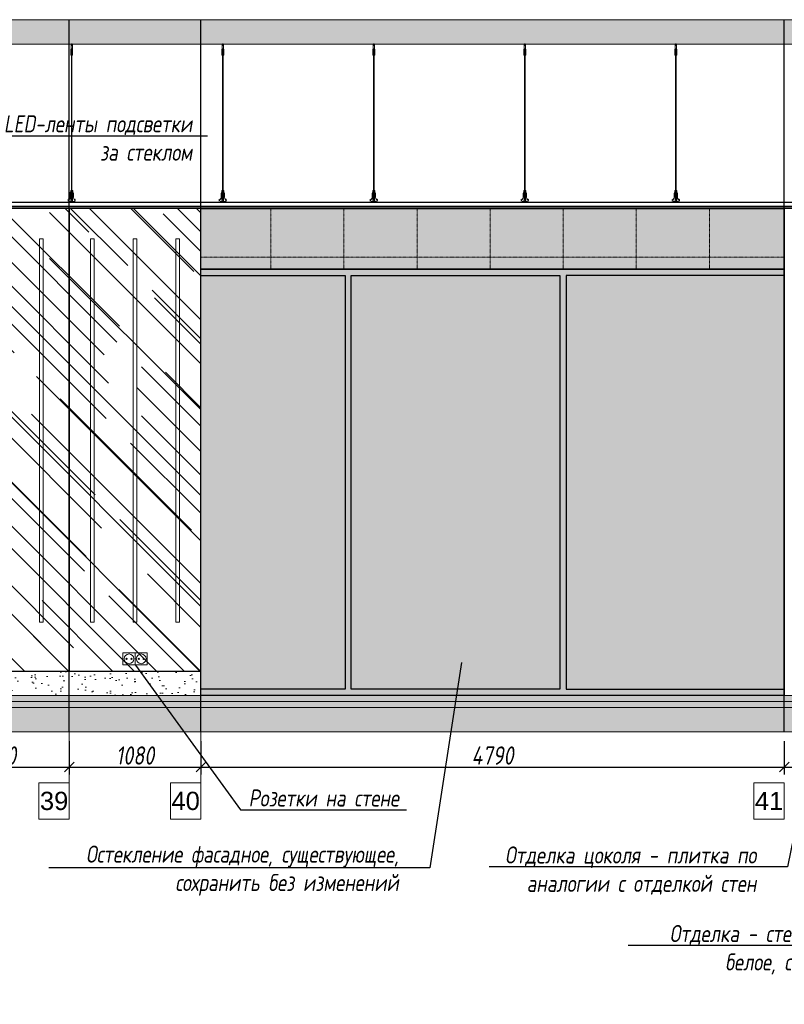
# Model space of a CAD drawing. Header units: millimetres. Extents: x -57162 to 485422, y -209335 to -9481.
# Tile 15 of 256: x -8624 to -2347, y -202524 to -194436. Entities that reach past the tile are written whole.
import ezdxf
from ezdxf import colors
from ezdxf.entities.mleader import LeaderData, LeaderLine
from ezdxf.math import Vec2, Vec3

# ---------------------------------------------------------------- set-up
doc = ezdxf.new("R2010")
doc.units = ezdxf.units.MM
doc.linetypes.add('DASHDOT', pattern=[25.4, 12.7, -6.35, 0, -6.35])
doc.layers.get('Defpoints').update_dxf_attribs({"color": 31})
for name, color, linetype, lineweight in [('01 Остекление', 152, 'Continuous', 5), ('3_RC_Ceiling', 253, 'Continuous', 5), ('A-DETL-GENF', 7, 'Continuous', 5), ('EOM', 1, 'Continuous', 5), ('meb', 26, 'Continuous', 15)]:
    doc.layers.add(name, color=color, linetype=linetype, lineweight=lineweight)
doc.layers.add('dim_per', color=7, linetype='Continuous', lineweight=9, true_color=0x1c3800)
doc.layers.add('dim_razv', color=7, linetype='DASHDOT', lineweight=9, true_color=0x183018)
doc.styles.add('fl_iso paper', font='isocpeur.ttf', dxfattribs={"width": 0.8, "oblique": 10})
doc.styles.get("Standard").update_dxf_attribs({"font": 'arial.ttf'})
doc.dimstyles.new('In tre 1_50', dxfattribs={"dimtxt": 150, "dimasz": 80, "dimexe": 60, "dimexo": 10, "dimgap": 20, "dimtad": 1, "dimdec": 0, "dimrnd": 5, "dimzin": 0, "dimdsep": 46, "dimtxsty": 'fl_iso paper', "dimblk": 'OBLIQUE', "dimcen": 0, "dimdle": 60, "dimadec": 0, "dimazin": 0, "dimtfac": 1, "dimtdec": 0, "dimtofl": 0, "dimtmove": 1, "dimatfit": 1, "dimfxl": 40, "dimtolj": 1, "dimtzin": 0, "dimarcsym": 1})

# ---------------------------------------------------------------- blocks, each defined once
blk = doc.blocks.new('_Oblique')
at = {"color": 0, "linetype": 'ByBlock', "lineweight": -2}
blk.add_line((-0.5, -0.5), (0.5, 0.5), dxfattribs=at)
blk = doc.blocks.new('*D1186')
at = {"layer": 'Defpoints', "color": 0, "linetype": 'ByBlock', "transparency": 16777216}
for p in [(-9376.6, -200352.1), (-8216.6, -200352.1), (-8216.6, -200575.5)]:
    blk.add_point(p, dxfattribs=at)
at = {"layer": 'dim_razv', "color": 0, "linetype": 'ByBlock', "lineweight": -2, "transparency": 16777216}
for p, q in [((-9376.6, -200362.1), (-9376.6, -200635.5)), ((-8216.6, -200362.1), (-8216.6, -200635.5)), ((-9436.6, -200575.5), (-8156.6, -200575.5))]:
    blk.add_line(p, q, dxfattribs=at)
at = {"layer": 'dim_razv', "color": 0, "linetype": 'ByBlock', "lineweight": -2, "transparency": 16777216, "xscale": 80, "yscale": 80, "zscale": 80, "rotation": 180}
blk.add_blockref('_Oblique', (-9376.6, -200575.5), dxfattribs=at)
at = {"layer": 'dim_razv', "color": 0, "linetype": 'ByBlock', "lineweight": -2, "transparency": 16777216, "xscale": 80, "yscale": 80, "zscale": 80}
blk.add_blockref('_Oblique', (-8216.6, -200575.5), dxfattribs=at)
at = {"layer": 'dim_razv', "color": 0, "linetype": 'ByBlock', "transparency": 16777216, "insert": (-8796.6, -200480.5), "char_height": 150, "attachment_point": 5, "style": 'fl_iso paper'}
blk.add_mtext('\\A1;1160', dxfattribs=at)
blk = doc.blocks.new('*D1187')
at = {"layer": 'Defpoints', "color": 0, "linetype": 'ByBlock', "transparency": 16777216}
for p in [(-8216.6, -200352.1), (-7136.6, -200352.1), (-7136.6, -200575.5)]:
    blk.add_point(p, dxfattribs=at)
at = {"layer": 'dim_razv', "color": 0, "linetype": 'ByBlock', "lineweight": -2, "transparency": 16777216}
for p, q in [((-8216.6, -200362.1), (-8216.6, -200635.5)), ((-7136.6, -200362.1), (-7136.6, -200635.5)), ((-8276.6, -200575.5), (-7076.6, -200575.5))]:
    blk.add_line(p, q, dxfattribs=at)
at = {"layer": 'dim_razv', "color": 0, "linetype": 'ByBlock', "lineweight": -2, "transparency": 16777216, "xscale": 80, "yscale": 80, "zscale": 80, "rotation": 180}
blk.add_blockref('_Oblique', (-8216.6, -200575.5), dxfattribs=at)
at = {"layer": 'dim_razv', "color": 0, "linetype": 'ByBlock', "lineweight": -2, "transparency": 16777216, "xscale": 80, "yscale": 80, "zscale": 80}
blk.add_blockref('_Oblique', (-7136.6, -200575.5), dxfattribs=at)
at = {"layer": 'dim_razv', "color": 0, "linetype": 'ByBlock', "transparency": 16777216, "insert": (-7676.6, -200480.5), "char_height": 150, "attachment_point": 5, "style": 'fl_iso paper'}
blk.add_mtext('\\A1;1080', dxfattribs=at)
blk = doc.blocks.new('*D1188')
at = {"layer": 'Defpoints', "color": 0, "linetype": 'ByBlock', "transparency": 16777216}
for p in [(-7136.6, -200352.1), (-2346.6, -200352.1), (-2346.6, -200575.5)]:
    blk.add_point(p, dxfattribs=at)
at = {"layer": 'dim_razv', "color": 0, "linetype": 'ByBlock', "lineweight": -2, "transparency": 16777216}
for p, q in [((-7136.6, -200362.1), (-7136.6, -200635.5)), ((-2346.6, -200362.1), (-2346.6, -200635.5)), ((-7196.6, -200575.5), (-2286.6, -200575.5))]:
    blk.add_line(p, q, dxfattribs=at)
at = {"layer": 'dim_razv', "color": 0, "linetype": 'ByBlock', "lineweight": -2, "transparency": 16777216, "xscale": 80, "yscale": 80, "zscale": 80, "rotation": 180}
blk.add_blockref('_Oblique', (-7136.6, -200575.5), dxfattribs=at)
at = {"layer": 'dim_razv', "color": 0, "linetype": 'ByBlock', "lineweight": -2, "transparency": 16777216, "xscale": 80, "yscale": 80, "zscale": 80}
blk.add_blockref('_Oblique', (-2346.6, -200575.5), dxfattribs=at)
at = {"layer": 'dim_razv', "color": 0, "linetype": 'ByBlock', "transparency": 16777216, "insert": (-4741.6, -200480.5), "char_height": 150, "attachment_point": 5, "style": 'fl_iso paper'}
blk.add_mtext('\\A1;4790', dxfattribs=at)
blk = doc.blocks.new('*D1189')
at = {"layer": 'Defpoints', "color": 0, "linetype": 'ByBlock', "transparency": 16777216}
for p in [(-2346.6, -200352.1), (-1266.6, -200352.1), (-1266.6, -200575.5)]:
    blk.add_point(p, dxfattribs=at)
at = {"layer": 'dim_razv', "color": 0, "linetype": 'ByBlock', "lineweight": -2, "transparency": 16777216}
for p, q in [((-2346.6, -200362.1), (-2346.6, -200635.5)), ((-1266.6, -200362.1), (-1266.6, -200635.5)), ((-2406.6, -200575.5), (-1206.6, -200575.5))]:
    blk.add_line(p, q, dxfattribs=at)
at = {"layer": 'dim_razv', "color": 0, "linetype": 'ByBlock', "lineweight": -2, "transparency": 16777216, "xscale": 80, "yscale": 80, "zscale": 80, "rotation": 180}
blk.add_blockref('_Oblique', (-2346.6, -200575.5), dxfattribs=at)
at = {"layer": 'dim_razv', "color": 0, "linetype": 'ByBlock', "lineweight": -2, "transparency": 16777216, "xscale": 80, "yscale": 80, "zscale": 80}
blk.add_blockref('_Oblique', (-1266.6, -200575.5), dxfattribs=at)
at = {"layer": 'dim_razv', "color": 0, "linetype": 'ByBlock', "transparency": 16777216, "insert": (-1806.6, -200480.5), "char_height": 150, "attachment_point": 5, "style": 'fl_iso paper'}
blk.add_mtext('\\A1;1080', dxfattribs=at)
blk = doc.blocks.new('*U1158')
at = {"layer": '3_RC_Ceiling', "ltscale": 20}
for p, q in [((490272.3, -64362.5), (490277.8, -64362.5)), ((490274.8, -64310.2), (490274.8, -64370.1)), ((490284.8, -64348.3), (490274.8, -64348.3)), ((490284.8, -64370.1), (490274.8, -64370.1)), ((490277.8, -64349.5), (490277.8, -64370.1)), ((490277.8, -64397.8), (490277.8, -64357.1)), ((490279.8, -64305.3), (490279.8, -64324.4)), ((490281.8, -64349.5), (490281.8, -64370.1)), ((490281.8, -64397.8), (490281.8, -64357)), ((490281.8, -64362.5), (490287.3, -64362.5)), ((490284.8, -64310.2), (490284.8, -64370.1)), ((490272.3, -64391), (490277.8, -64391)), ((490277.9, -65491.9), (490277.8, -64404.1)), ((490281.9, -65491.9), (490281.8, -64404.1)), ((490281.8, -64391), (490287.3, -64391)), ((490277.9, -65511.1), (490277.9, -65482.6)), ((490281.9, -65511.1), (490281.9, -65482.6)), ((490272.4, -65524.1), (490277.9, -65524.1)), ((490272.4, -65552.6), (490277.9, -65552.6)), ((490285.6, -65568.8), (490274.1, -65568.8)), ((490274.1, -65586.8), (490274.1, -65597.8)), ((490276.5, -65574.8), (490276.5, -65571.4)), ((490277.9, -65570.9), (490277, -65570.9)), ((490277.9, -65575.3), (490277, -65575.3)), ((490277.4, -65574.8), (490277.3, -65570.9)), ((490277.9, -65574.8), (490277.4, -65574.8)), ((490277.9, -65559.3), (490277.9, -65518.6)), ((490277.9, -65582.5), (490277.9, -65566.3)), ((490281.9, -65559.4), (490281.9, -65518.6)), ((490281.9, -65524.1), (490287.4, -65524.1)), ((490281.9, -65552.6), (490287.4, -65552.6)), ((490281.9, -65582.5), (490281.9, -65566.3)), ((490282.8, -65570.9), (490281.9, -65570.9)), ((490282.4, -65574.8), (490281.9, -65574.8)), ((490282.8, -65575.3), (490281.9, -65575.3)), ((490282.4, -65574.8), (490282.4, -65570.9)), ((490283.3, -65574.8), (490283.3, -65571.4)), ((490285.6, -65586.8), (490285.6, -65597.8)), ((490274.1, -65597.8), (490274.1, -65604.3)), ((490285.6, -65597.8), (490285.6, -65604.3))]:
    blk.add_line(p, q, dxfattribs=at)
at = {"layer": '3_RC_Ceiling', "ltscale": 20, "elevation": -5.1}
blk.add_lwpolyline([(490272.3, -64351.8), (490272.3, -64402.6, 0.311691), (490287.3, -64402.6), (490287.3, -64351.8, 0.333333)], format="xyb", close=True, dxfattribs=at)
at = {"layer": '3_RC_Ceiling', "ltscale": 20}
for points in [[(490282, -64357.5, 0.15158), (490281.9, -64357.1, 0.106977), (490281.4, -64356.6, 0.07462), (490280.7, -64356.3, 0.061287), (490279.9, -64356.2, 0.061287), (490279, -64356.3, 0.07462), (490278.3, -64356.6, 0.106977), (490277.8, -64357.1, 0.15158), (490277.7, -64357.5, 0.156429), (490277.8, -64358, 0.106977)], [(490282, -64357.5, -0.164855), (490281.8, -64358, -0.106977)], [(490282, -64397.3, -0.15158), (490281.9, -64397.7, -0.106977), (490281.4, -64398.2, -0.07462), (490280.7, -64398.5, -0.061287), (490279.9, -64398.6, -0.061287), (490279, -64398.5, -0.07462), (490278.3, -64398.2, -0.106977), (490277.8, -64397.7, -0.15158), (490277.7, -64397.3, -0.156429), (490277.8, -64396.8, -0.106977)], [(490281.8, -64396.8, -0.164855), (490282, -64397.3, -0.15158)], [(490287.4, -65524.7, -0.160742), (490293.9, -65538), (490293.9, -65568.4, 0.196304), (490301, -65585.9, -0.186577), (490301.9, -65587.9, 0.403263), (490303.4, -65589.3), (490303.4, -65589.3, 0.315299), (490304.8, -65588.4), (490305, -65587.7, -0.253979), (490306.1, -65586.8, -0.113914), (490306.5, -65586.8, -0.349227), (490307.7, -65588.2), (490307.7, -65590.4, -0.065543), (490307.5, -65591.7), (490306.1, -65596.9, -0.339454), (490296.4, -65604.3), (490263.3, -65604.3, -0.339454), (490253.6, -65596.9), (490252.2, -65591.7, -0.065543), (490252, -65590.4), (490252, -65588.2, -0.349227), (490253.2, -65586.8, -0.113914), (490253.6, -65586.8, -0.253979), (490254.7, -65587.7), (490254.9, -65588.4, 0.315299), (490256.4, -65589.3), (490256.4, -65589.3, 0.403263), (490257.9, -65587.9, -0.186577), (490258.7, -65585.9, 0.196304), (490265.9, -65568.4), (490265.9, -65538, -0.160742), (490272.4, -65524.7)], [(490285.6, -65588.8), (490286.4, -65588.8, 0.414214), (490286.9, -65588.3), (490286.9, -65587.3, 0.414214), (490286.4, -65586.8), (490273.4, -65586.8, 0.414214), (490272.9, -65587.3), (490272.9, -65588.3, 0.414214), (490273.4, -65588.8), (490274.1, -65588.8)], [(490282, -65519.1, 0.15158), (490281.9, -65518.6, 0.106977), (490281.4, -65518.2, 0.07462), (490280.7, -65517.9, 0.061287), (490279.9, -65517.8, 0.061287), (490279, -65517.9, 0.07462), (490278.3, -65518.2, 0.106977), (490277.8, -65518.6, 0.15158), (490277.7, -65519.1, 0.156429), (490277.9, -65519.6, 0.106977)], [(490282, -65558.9, -0.15158), (490281.9, -65559.3, -0.106977), (490281.4, -65559.8, -0.07462), (490280.7, -65560.1, -0.061287), (490279.9, -65560.2, -0.061287), (490279, -65560.1, -0.07462), (490278.3, -65559.8, -0.106977), (490277.8, -65559.3, -0.15158), (490277.7, -65558.9, -0.156429), (490277.9, -65558.4, -0.106977)], [(490282, -65519.1, -0.164855), (490281.9, -65519.6, -0.106977)], [(490281.9, -65558.4, -0.164855), (490282, -65558.9, -0.15158)], [(490285.6, -65595.8), (490286.4, -65595.8, -0.414214), (490286.9, -65596.3), (490286.9, -65597.3, -0.414214), (490286.4, -65597.8), (490273.4, -65597.8, -0.414214), (490272.9, -65597.3), (490272.9, -65596.3, -0.414214), (490273.4, -65595.8), (490274.1, -65595.8)], [(490285.6, -65604.3), (490285.6, -65605.3, -0.414214), (490282.6, -65608.3), (490277.1, -65608.3, -0.414214), (490274.1, -65605.3), (490274.1, -65604.3)]]:
    blk.add_lwpolyline(points, format="xyb", dxfattribs=at)
at = {"layer": '3_RC_Ceiling', "ltscale": 20, "const_width": 2.22}
blk.add_lwpolyline([(490307.6, -65584.7, -1), (490312.1, -65584.7), (490312.1, -65586.3, -0.267949), (490311.4, -65587.5, 0.57735), (490311.4, -65589.9, -0.267949), (490312.1, -65591.1), (490312.1, -65593.7, -0.267949), (490311.4, -65594.9, 0.57735), (490311.4, -65597.3, -0.267949), (490312.1, -65598.5), (490312.1, -65601.2, -0.267949), (490311.4, -65602.4, 0.57735), (490311.4, -65604.8, -0.267949), (490312.1, -65606), (490312.1, -65608.8, -0.414214), (490310.7, -65610.2), (490304.5, -65610.2, -0.247529), (490303.3, -65609.6, 0.247529), (490302.2, -65609), (490298.3, -65609, 0.247529), (490297.1, -65609.6, -0.247529), (490296, -65610.2), (490282.3, -65610.2, -0.267949), (490281.1, -65609.5, 0.57735), (490278.7, -65609.5, -0.267949), (490277.5, -65610.2), (490263.7, -65610.2, -0.247529), (490262.6, -65609.6, 0.247529), (490261.4, -65609), (490257.6, -65609, 0.247529), (490256.4, -65609.6, -0.247529), (490255.3, -65610.2), (490249, -65610.2, -0.414214), (490247.6, -65608.8), (490247.6, -65606, -0.267949), (490248.3, -65604.8, 0.57735), (490248.3, -65602.4, -0.267949), (490247.6, -65601.2), (490247.6, -65598.5, -0.267949), (490248.3, -65597.3, 0.57735), (490248.3, -65594.9, -0.267949), (490247.6, -65593.7), (490247.6, -65591.1, -0.267949), (490248.3, -65589.9, 0.57735), (490248.3, -65587.5, -0.267949), (490247.6, -65586.3), (490247.6, -65584.7, -1), (490252.1, -65584.7, -1)], format="xyb", dxfattribs=at)
at = {"layer": '3_RC_Ceiling', "ltscale": 20}
blk.add_lwpolyline([(490272.4, -65513.4), (490272.4, -65564.2, 0.311691), (490287.4, -65564.2), (490287.4, -65513.4, 0.333333)], format="xyb", close=True, dxfattribs=at)
at = {"layer": '3_RC_Ceiling', "ltscale": 20, "flags": 128}
blk.add_lwpolyline([(490285.6, -65586.8, -0.414214), (490286.1, -65586.3), (490286.6, -65586.3), (490286.6, -65573.3), (490286.1, -65573.3, -0.414214), (490285.6, -65572.8), (490285.6, -65567.9), (490274.1, -65567.9), (490274.1, -65572.8, -0.414214), (490273.6, -65573.3), (490273.1, -65573.3), (490273.1, -65586.3), (490273.6, -65586.3, -0.414214), (490274.1, -65586.8)], format="xyb", dxfattribs=at)
at = {"layer": '3_RC_Ceiling', "ltscale": 20}
for centre in [(490279.8, -64366.3), (490279.8, -64386.3), (490279.9, -65527.8), (490279.9, -65547.8)]:
    blk.add_circle(centre, 1.6, dxfattribs=at)
for centre, radius, start, end in [((490279.8, -64376.3), 2.8, 131.81165, 228.19115), ((490279.8, -64376.3), 2.8, 131.81165, 228.19115), ((490279.8, -64376.3), 2.8, 48.19102, 131.81165), ((490279.8, -64376.3), 2.8, 228.19115, 311.81178), ((490279.8, -64376.3), 2.8, 311.81178, 48.19102), ((490277, -65571.4), 0.5, 90.0014, 180.0014), ((490277, -65574.8), 0.5, 180.0014, 270.0014), ((490279.9, -65537.8), 2.8, 131.81165, 228.19115), ((490279.9, -65537.8), 2.8, 131.81165, 228.19115), ((490278.4, -65582.5), 0.531, 180.0014, 219.64067), ((490279.9, -65537.8), 2.8, 48.19102, 131.81165), ((490279.9, -65537.8), 2.8, 228.19115, 311.81178), ((490279.1, -65581.9), 1.44, 219.64067, 243.43635), ((490279.6, -65581), 2.48, 243.43635, 258.30048), ((490279.9, -65579.5), 3.99, 258.30048, 270.0014), ((490279.9, -65579.5), 3.99, 270.0014, 281.70232), ((490280.2, -65581), 2.48, 281.70232, 296.56645), ((490280.6, -65581.9), 1.44, 296.56645, 320.36213), ((490279.9, -65537.8), 2.8, 311.81178, 48.19102), ((490281.3, -65582.5), 0.531, 320.36213, 0.0014), ((490282.8, -65571.4), 0.5, 0.0014, 90.0014), ((490282.8, -65574.8), 0.5, 270.0014, 0.0014)]:
    blk.add_arc(centre, radius, start, end, dxfattribs=at)
blk = doc.blocks.new('*U1198')
at = {"layer": '3_RC_Ceiling'}
blk.add_blockref('*U1158', (-490279.9, 64957.8, 2.5), dxfattribs=at)
blk = doc.blocks.new('*U1199')
at = {"color": 0, "linetype": 'ByBlock', "lineweight": -2, "transparency": 16777216}
for p in [(42160, 0), (43400, 0), (44640, 0), (45880, 0), (47120, 0)]:
    blk.add_blockref('*U1198', p, dxfattribs=at)

msp = doc.modelspace()

# ---------------------------------------------------------------- hatches: boundary and pattern name
at = {"linetype": 'ByBlock'}
h = msp.add_hatch(color=252, dxfattribs=at)
h.dxf.hatch_style = 1
h.paths.add_polyline_path([(-7136.6, -196486.3), (-2346.6, -196486.3), (-2346.6, -199986.3), (-7136.6, -199986.3)])
h.paths.add_polyline_path([(-5901.6, -196536.3), (-4188.3, -196536.3), (-4188.3, -199936.3), (-5901.6, -199936.3)], flags=16)
h.paths.add_polyline_path([(-4138.3, -199936.3), (-2346.6, -199936.3), (-2346.6, -196536.3), (-4138.3, -196536.3)], flags=16)
h.paths.add_polyline_path([(-7136.6, -196536.3), (-5951.6, -196536.3), (-5951.6, -199936.3), (-7136.6, -199936.3)], flags=17)
at = {"lineweight": 13}
h = msp.add_hatch(color=253, dxfattribs=at)
h.dxf.hatch_style = 1
h.set_gradient(color1=(0, 18, 71), color2=(216, 219, 228), name='INVCURVED')
h.paths.add_polyline_path([(-7136.6, -196536.3), (-5951.6, -196536.3), (-5951.6, -199936.3), (-7136.6, -199936.3)])
h.paths.add_polyline_path([(-5901.6, -196536.3), (-4188.3, -196536.3), (-4188.3, -199936.3), (-5901.6, -199936.3)])
h.paths.add_polyline_path([(-4138.3, -199936.3), (-2346.6, -199936.3), (-2346.6, -196536.3), (-4138.3, -196536.3)])
at = {"layer": '01 Остекление', "linetype": 'ByBlock', "transparency": 33554534}
h = msp.add_hatch(dxfattribs=at)
h.set_pattern_fill('AR-RROOF', color=256, scale=15, angle=-45, style=0)
h.set_pattern_definition([(315, (-8110, 0), (862.1046, -323.2892), [5715, -762, 1905, -381]), (315, (-7617, -223.6), (88.9045, 627.7199), [1143, -125.73, 2286, -285.75]), (315, (-7746.3, 94.3), (1581.4231, -1220.4168), [3048, -533.4, 1524, -381])])
h.paths.add_polyline_path([(-8216.6, -199786.3), (-7136.6, -199786.3), (-7136.6, -195986.3), (-8216.6, -195986.3)])
h.paths.add_polyline_path([(-8216.6, -195986.3), (-9376.6, -195986.3), (-9376.6, -199786.3), (-8216.6, -199786.3)])
h.paths.add_polyline_path([(-10456.6, -199786.3), (-9376.6, -199786.3), (-9376.6, -195986.3), (-10456.6, -195986.3)])
at = {"layer": 'A-DETL-GENF'}
h = msp.add_hatch(dxfattribs=at)
h.set_pattern_fill('ANSI35', color=256, scale=20, style=0)
h.set_pattern_definition([(45, (-175554.6, -202177.55), (-89.80256, 89.80256), []), (45, (-175464.8, -202177.55), (-89.80256, 89.80256), [158.75, -31.75, 0, -31.75])])
h.paths.add_polyline_path([(-55480.4, -194636.3), (14122.4, -194636.3), (14122.4, -194436.3), (-55480.4, -194436.3)])
h = msp.add_hatch(dxfattribs=at)
h.set_pattern_fill('AR-CONC', color=256, style=0)
h.set_pattern_definition([(50, (-207238.09, -207827.55), (182.18467, -15.93909), [19.05, -209.55]), (355, (-207238.09, -207827.55), (-35.24342, 191.05685), [15.24, -167.64058]), (100.451445, (-207222.9, -207828.88), (146.94125, 175.11775), [16.19001, -178.09024]), (46.1842, (-207238.1, -207776.75), (271.07904, -42.04233), [28.575, -314.325]), (96.63556, (-207215.5, -207780.25), (237.40413, 247.42612), [24.28502, -267.1356]), (351.18415, (-207238.1, -207776.75), (237.40413, 247.42612), [22.85997, -251.45973]), (21, (-207212.69, -207789.45), (151.61439, -102.2652), [19.05, -209.55]), (326, (-207212.69, -207789.45), (61.80203, 184.18797), [15.24, -167.64]), (71.451445, (-207200.06, -207797.97), (213.41642, 81.92277), [16.19001, -178.08994]), (37.5, (-207238.09, -207827.55), (3.088603, 84.555039), [0, -165.608, 0, -170.18, 0, -168.275]), (7.5, (-207238.09, -207827.55), (66.819663, 100.180575), [0, -97.028, 0, -161.798, 0, -64.135]), (327.5, (-207294.73, -207827.55), (135.590595, -5.728744), [0, -63.5, 0, -198.12, 0, -262.89]), (317.5, (-207320.13, -207827.55), (148.12918, 25.42649), [0, -82.55, 0, -131.572, 0, -186.69])])
h.paths.add_polyline_path([(-55480.4, -200036.3), (14122.4, -200036.3), (14122.4, -199986.3), (-55480.4, -199986.3)])
h = msp.add_hatch(dxfattribs=at)
h.set_pattern_fill('ANSI35', color=256, scale=10, style=0)
h.set_pattern_definition([(45, (-207238.09, -207827.55), (-44.90128, 44.90128), []), (45, (-207193.19, -207827.55), (-44.90128, 44.90128), [79.375, -15.875, 0, -15.875])])
h.paths.add_polyline_path([(14122.4, -200086.3), (-55480.4, -200086.3), (-55480.4, -200036.3), (14122.4, -200036.3)])
h = msp.add_hatch(dxfattribs=at)
h.set_pattern_fill('ANSI35', color=256, scale=20, style=0)
h.set_pattern_definition([(45, (-207238.09, -207827.55), (-89.80256, 89.80256), []), (45, (-207148.29, -207827.55), (-89.80256, 89.80256), [158.75, -31.75, 0, -31.75])])
h.paths.add_polyline_path([(-55480.4, -200286.3), (14122.4, -200286.3), (14122.4, -200086.3), (-55480.4, -200086.3)])
at = {"layer": 'dim_razv', "true_color": 0xffffff, "transparency": 33554687}
h = msp.add_hatch(dxfattribs=at)
h.set_pattern_fill('AR-SAND', scale=3, angle=315)
h.paths.add_polyline_path([(-7136.6, -195986.3), (-2346.6, -195986.3), (-2346.6, -196486.3), (-7136.6, -196486.3)])
h.paths.add_polyline_path([(973.4, -195986.3), (5593.4, -195986.3), (5593.4, -196486.3), (973.4, -196486.3)])
h = msp.add_hatch(dxfattribs=at)
h.set_pattern_fill('AR-SAND', scale=3, angle=315)
h.paths.add_polyline_path([(-10456.6, -199986.3), (-7136.6, -199986.3), (-7136.6, -199786.3), (-10456.6, -199786.3)])

# ---------------------------------------------------------------- linework, layer by layer
at = {"lineweight": 13}
for points in [[(-55480.4, -194636.3), (14122.4, -194636.3), (14122.4, -194436.3), (-55480.4, -194436.3)], [(-55480.4, -200036.3), (14122.4, -200036.3), (14122.4, -199986.3), (-55480.4, -199986.3)], [(14122.4, -200086.3), (-55480.4, -200086.3), (-55480.4, -200036.3), (14122.4, -200036.3)], [(-55480.4, -200286.3), (14122.4, -200286.3), (14122.4, -200086.3), (-55480.4, -200086.3)]]:
    msp.add_lwpolyline(points, close=True, dxfattribs=at)
at = {"lineweight": 30}
for points in [[(-8216.6, -200286.3), (-8216.6, -194436.3)], [(-7136.6, -200286.3), (-7136.6, -194436.3)], [(-2346.6, -200286.3), (-2346.6, -194436.3)]]:
    msp.add_lwpolyline(points, dxfattribs=at)
at = {"linetype": 'ByBlock'}
for points in [[(-50446.6, -195936.3), (11188.4, -195936.3), (11188.4, -195971.3), (-50446.6, -195971.3)], [(11188.4, -195986.3), (-50446.6, -195986.3), (-50446.6, -195971.3), (11188.4, -195971.3)], [(-7136.6, -196486.3), (-2346.6, -196486.3), (-2346.6, -199986.3), (-7136.6, -199986.3)], [(-7136.6, -196536.3), (-5951.6, -196536.3), (-5951.6, -199936.3), (-7136.6, -199936.3)], [(-5901.6, -196536.3), (-4188.3, -196536.3), (-4188.3, -199936.3), (-5901.6, -199936.3)], [(-4138.3, -199936.3), (-2346.6, -199936.3), (-2346.6, -196536.3), (-4138.3, -196536.3)]]:
    msp.add_lwpolyline(points, close=True, dxfattribs=at)
for points in [[(-8216.6, -195986.3), (-9376.6, -195986.3), (-9376.6, -199786.3), (-8216.6, -199786.3)], [(-8216.6, -199786.3), (-7136.6, -199786.3), (-7136.6, -195986.3), (-8216.6, -195986.3)], [(-7136.6, -195986.3), (-2346.6, -195986.3), (-2346.6, -196486.3), (-7136.6, -196486.3)]]:
    msp.add_lwpolyline(points, close=True)
at = {"layer": 'dim_razv', "color": 253, "ltscale": 0.3, "transparency": 33554687}
for points in [[(-6561.6, -196486.3), (-6561.6, -195986.3)], [(-5961.6, -196486.3), (-5961.6, -195986.3)], [(-5361.6, -196486.3), (-5361.6, -195986.3)], [(-4761.6, -196486.3), (-4761.6, -195986.3)], [(-4161.6, -196486.3), (-4161.6, -195986.3)], [(-3561.6, -196486.3), (-3561.6, -195986.3)], [(-2961.6, -196486.3), (-2961.6, -195986.3)], [(-7136.6, -196386.3), (-2346.6, -196386.3)]]:
    msp.add_lwpolyline(points, dxfattribs=at)
at = {"layer": 'dim_razv', "color": 40, "linetype": 'ByBlock', "true_color": 0xffc20a}
for points in [[(-8461.6, -196236.3), (-8431.6, -196236.3), (-8431.6, -199386.3), (-8461.6, -199386.3)], [(-8041.6, -196236.3), (-8011.6, -196236.3), (-8011.6, -199386.3), (-8041.6, -199386.3)], [(-7691.6, -196236.3), (-7661.6, -196236.3), (-7661.6, -199386.3), (-7691.6, -199386.3)], [(-7341.6, -196236.3), (-7311.6, -196236.3), (-7311.6, -199386.3), (-7341.6, -199386.3)]]:
    msp.add_lwpolyline(points, close=True, dxfattribs=at)
at = {"layer": 'EOM', "color": 252, "linetype": 'ByBlock'}
for points in [[(-7676.6, -199736.3), (-7776.6, -199736.3), (-7776.6, -199636.3), (-7676.6, -199636.3)], [(-7576.6, -199736.3), (-7676.6, -199736.3), (-7676.6, -199636.3), (-7576.6, -199636.3)]]:
    msp.add_lwpolyline(points, close=True, dxfattribs=at)
for centre, radius in [((-7726.6, -199686.3), 40), ((-7746.6, -199686.3), 5), ((-7706.6, -199686.3), 5), ((-7626.6, -199686.3), 40), ((-7646.6, -199686.3), 5), ((-7606.6, -199686.3), 5)]:
    msp.add_circle(centre, radius, dxfattribs=at)
at = {"layer": 'meb', "color": 5, "true_color": 0x0505ff}
for points in [[(-8216.6, -199700), (-8216.6, -201004.2)], [(-7136.6, -199700), (-7136.6, -201004.2)]]:
    msp.add_lwpolyline(points, dxfattribs=at)
for points in [[(-8466.6, -201004.2), (-8216.6, -201004.2), (-8216.6, -200704.2), (-8466.6, -200704.2)], [(-7386.6, -201004.2), (-7136.6, -201004.2), (-7136.6, -200704.2), (-7386.6, -200704.2)], [(-2596.6, -201004.2), (-2346.6, -201004.2), (-2346.6, -200704.2), (-2596.6, -200704.2)]]:
    msp.add_lwpolyline(points, close=True, dxfattribs=at)

# ---------------------------------------------------------------- block references
msp.add_blockref('*U1199', (-50356.7, -195283.9, -2.5))

# ---------------------------------------------------------------- texts
at = {"layer": 'meb', "color": 5, "true_color": 0x0505ff, "char_height": 150, "attachment_point": 5}
for s, insert in [('39', (-8341.6, -200854.2)), ('40', (-7261.6, -200854.2)), ('41', (-2471.6, -200854.2))]:
    msp.add_mtext_dynamic_manual_height_columns(s, width=165.776, gutter_width=12.5, heights=[0], dxfattribs=dict(at, insert=insert))

# ---------------------------------------------------------------- dimensions: what is measured, and where the dimension line sits
at = {"layer": 'dim_razv', "linetype": 'ByBlock'}
for base, p1, p2, picture, middle in [((-8216.6, -200575.5), (-9376.6, -200352.1), (-8216.6, -200352.1), '*D1186', (-8796.6, -200480.5)), ((-7136.6, -200575.5), (-8216.6, -200352.1), (-7136.6, -200352.1), '*D1187', (-7676.6, -200480.5)), ((-2346.6, -200575.5), (-7136.6, -200352.1), (-2346.6, -200352.1), '*D1188', (-4741.6, -200480.5)), ((-1266.6, -200575.5), (-2346.6, -200352.1), (-1266.6, -200352.1), '*D1189', (-1806.6, -200480.5))]:
    dim = msp.add_linear_dim(base=base, p1=p1, p2=p2, dimstyle='In tre 1_50', dxfattribs=at)
    dim.commit()
    dim.dimension.update_dxf_attribs({"geometry": picture, "text_midpoint": middle})

# ---------------------------------------------------------------- leaders
at = {"layer": 'dim_per', "linetype": 'ByBlock'}
ml = msp.add_multileader_mtext('Standard', dxfattribs=at)
ml.set_content('LED-ленты подсветки за стеклом', color=256, style='fl_iso paper')
ml.set_leader_properties()
ml.build(insert=Vec2(0, 0))
ml.multileader.update_dxf_attribs({"text_left_attachment_type": 6, "text_right_attachment_type": 6, "dogleg_length": 252.8})
ctx = ml.context
ctx.base_point, ctx.char_height, ctx.plane_origin = Vec3(-8771.4, -195389.3), 140, Vec3(-4321.9, -192252.7)
ctx.left_attachment, ctx.right_attachment, ctx.text_align_type = 6, 6, 2
notes = []
notes.append((ctx, [(0, (1, 1, 0), (-8880.4, -195389.3), (1, 0), 109.1, [(0, [(-9132.1, -196492.8)], 0, [])])]))
ctx.mtext.insert, ctx.mtext.width, ctx.mtext.alignment, ctx.mtext.flow_direction = Vec3(-7208, -195221.3), 1669.833, 3, 5
ml = msp.add_multileader_mtext('Standard', dxfattribs=at)
ml.set_content('Отделка - стекло матовое белое, с подсветкой', color=256, style='fl_iso paper')
ml.set_leader_properties()
ml.build(insert=Vec2(0, 0))
ml.multileader.update_dxf_attribs({"text_left_attachment_type": 6, "text_right_attachment_type": 6, "dogleg_length": 252.8})
ctx = ml.context
ctx.base_point, ctx.char_height, ctx.plane_origin = Vec3(-3416.9, -202040.7), 140, Vec3(191, -199758.8)
ctx.left_attachment, ctx.right_attachment, ctx.text_align_type = 6, 6, 2
notes.append((ctx, [(1, (1, 1, 0), (-1181.8, -202040.7), (-1, 0), 252.8, [(0, [(-877.3, -199609)], 0, [])])]))
ctx.mtext.insert, ctx.mtext.width, ctx.mtext.alignment, ctx.mtext.flow_direction = Vec3(-1436.6, -201872.7), 2170.478, 3, 5
ml = msp.add_multileader_mtext('Standard', dxfattribs=at)
ml.set_content('Остекление фасадное, существующее, сохранить без изменений', color=256, style='fl_iso paper')
ml.set_leader_properties()
ml.build(insert=Vec2(0, 0))
ml.multileader.update_dxf_attribs({"text_left_attachment_type": 6, "text_right_attachment_type": 6, "dogleg_length": 252.8})
ctx = ml.context
ctx.base_point, ctx.char_height, ctx.plane_origin = Vec3(-8250.5, -201402.4), 140, Vec3(-6578.7, -199693.2)
ctx.left_attachment, ctx.right_attachment, ctx.text_align_type = 6, 6, 2
notes.append((ctx, [(1, (1, 1, 0), (-5257, -201402.4), (-1, 0), 252.8, [(1, [(-4996.6, -199713.3)], 0, [])])]))
ctx.mtext.insert, ctx.mtext.width, ctx.mtext.alignment, ctx.mtext.flow_direction = Vec3(-5511.8, -201220.4), 2844.499, 3, 5
ml = msp.add_multileader_mtext('Standard', dxfattribs=at)
ml.set_content('Розетки на стене', color=256, style='fl_iso paper')
ml.set_leader_properties()
ml.build(insert=Vec2(0, 0))
ml.multileader.update_dxf_attribs({"text_left_attachment_type": 6, "text_right_attachment_type": 6, "dogleg_length": 252.8})
ctx = ml.context
ctx.base_point, ctx.char_height, ctx.plane_origin = Vec3(-6747.2, -200927.4), 140, Vec3(661.3, -207644.7)
ctx.left_attachment, ctx.right_attachment = 6, 6
notes.append((ctx, [(1, (1, 1, 0), (-6811.8, -200927.4), (1, 0), 64.6, [(0, [(-7676.6, -199736.3)], 0, [])])]))
ctx.mtext.insert, ctx.mtext.width, ctx.mtext.flow_direction = Vec3(-6745.2, -200759.4), 1421.655, 5
ml = msp.add_multileader_mtext('Standard', dxfattribs=at)
ml.set_content('Отделка цоколя - плитка по аналогии с отделкой стен', color=256, style='fl_iso paper')
ml.set_leader_properties()
ml.build(insert=Vec2(0, 0))
ml.multileader.update_dxf_attribs({"text_left_attachment_type": 6, "text_right_attachment_type": 6, "dogleg_length": 252.8})
ctx = ml.context
ctx.base_point, ctx.char_height, ctx.plane_origin = Vec3(-4683.4, -201395.5), 140, Vec3(-948.6, -199343)
ctx.left_attachment, ctx.right_attachment, ctx.text_align_type = 6, 6, 2
notes.append((ctx, [(1, (1, 1, 0), (-2321.4, -201395.5), (-1, 0), 252.8, [(0, [(-2016.9, -199899.8)], 0, [])])]))
ctx.mtext.insert, ctx.mtext.width, ctx.mtext.alignment, ctx.mtext.flow_direction = Vec3(-2576.2, -201227.5), 2170.478, 3, 5
for ctx, leaders in notes:
    for number, flags, end, landing, length, lines in leaders:
        leader = LeaderData()
        leader.index, (leader.has_last_leader_line, leader.has_dogleg_vector, leader.attachment_direction) = number, flags
        leader.last_leader_point, leader.dogleg_vector, leader.dogleg_length = Vec3(end), Vec3(landing), length
        for number, points, colour, breaks in lines:
            line = LeaderLine()
            line.index, line.vertices, line.color, line.breaks = number, Vec3.list(points), colors.encode_raw_color(colour), breaks
            leader.lines.append(line)
        ctx.leaders.append(leader)

doc.saveas('drawing.dxf')
